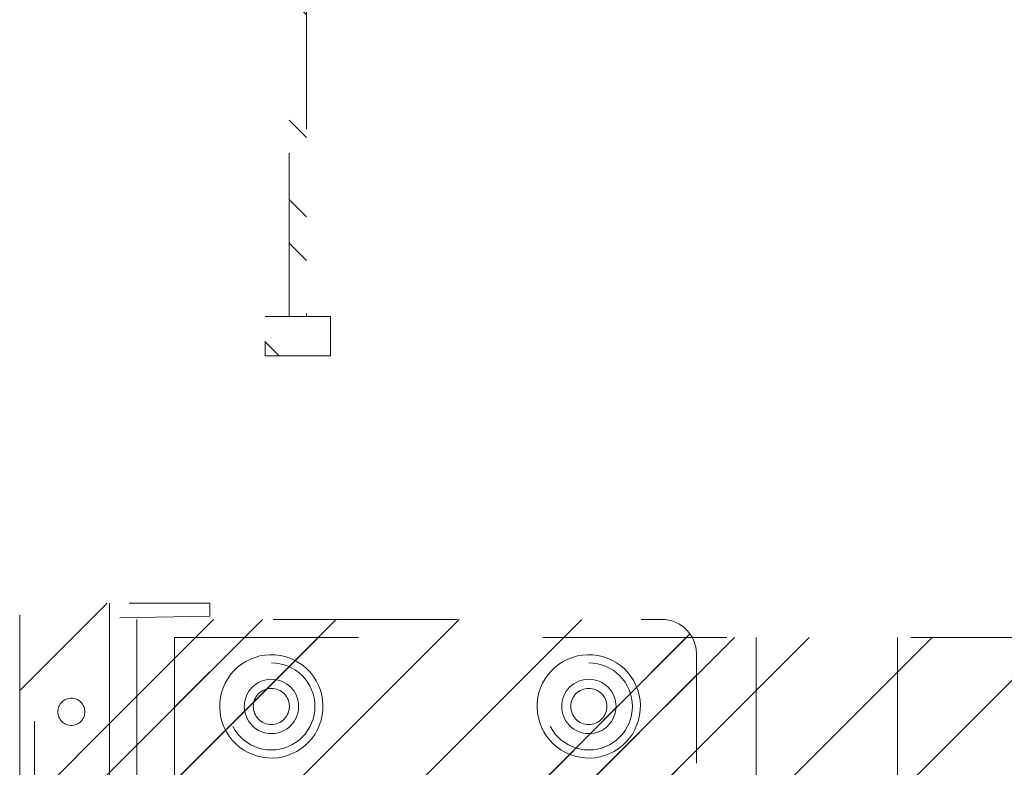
# Model space of a CAD drawing. Header units: inches. Extents: x -416 to -272, y -73 to 47.
# Tile 66 of 206: x -409.7 to -402.57, y 6.19 to 11.6. Entities that reach past the tile are written whole.
import ezdxf

# ---------------------------------------------------------------- set-up
doc = ezdxf.new("R2010")
doc.units = ezdxf.units.IN
doc.header["$LTSCALE"] = 32
doc.header["$MEASUREMENT"] = 0
doc.linetypes.add('Dash Style-1', pattern=[0.083328, 0.041656, -0.041672])
for name, color, linetype, lineweight in [('DashLineFill', 7, 'Dash Style-1', 13), ('Drawing', 7, 'Continuous', 18), ('None', 7, 'Continuous', 18), ('SolidLine', 7, 'Continuous', 15)]:
    doc.layers.add(name, color=color, linetype=linetype, lineweight=lineweight)
pattern_1 = [(45, (0, 0), (-1.61302, 1.93572), []), (45, (-1.0608, 1.0608), (-0.472346, 0.416761), [])]

# ---------------------------------------------------------------- blocks, each defined once
blk = doc.blocks.new('1BRPT9-Bracket (2D)')
at = {"layer": 'DashLineFill', "linetype": 'Continuous', "lineweight": 13}
h = blk.add_hatch(dxfattribs=at)
h.set_pattern_fill('Steel', color=253, style=0, pattern_type=2)
h.set_pattern_definition(pattern_1)
edge = h.paths.add_edge_path()
edge.add_line((-2.3221, -8.7402), (-2.3221, 8.7402))
edge.add_line((-2.3221, 8.7402), (1.6779, 8.7402))
edge.add_arc((1.6779, 8.4882), 0.252, 0, 90, ccw=False)
edge.add_line((1.9299, 8.4882), (1.9299, 7.4803))
edge.add_line((1.9299, 7.4803), (2.3236, 7.4611))
edge.add_line((2.3236, 7.4611), (2.3236, -7.4803))
edge.add_line((2.3236, -7.4803), (1.9299, -7.4803))
edge.add_line((1.9299, -7.4803), (1.9299, -8.4882))
edge.add_arc((1.6779, -8.4882), 0.252, -90, 0, ccw=False)
edge.add_line((1.6779, -8.7402), (-2.3221, -8.7402))
h = blk.add_hatch(dxfattribs=at)
h.set_pattern_fill('Steel', color=253, style=0, pattern_type=2)
h.set_pattern_definition(pattern_1)
h.paths.add_polyline_path([(-1.1488, 8.4252), (-1.118, 8.4237), (-1.0874, 8.4191), (-1.0574, 8.4116), (-1.0283, 8.4012), (-1.0004, 8.388), (-0.9739, 8.3721), (-0.949, 8.3537), (-0.9261, 8.3329), (-0.9054, 8.31), (-0.887, 8.2852), (-0.8711, 8.2587), (-0.8579, 8.2308), (-0.8474, 8.2017), (-0.8399, 8.1717), (-0.8354, 8.1411), (-0.8339, 8.1102), (-0.8354, 8.0794), (-0.8399, 8.0488), (-0.8474, 8.0188), (-0.8579, 7.9897), (-0.8711, 7.9618), (-0.887, 7.9353), (-0.9054, 7.9104), (-0.9261, 7.8875), (-0.949, 7.8668), (-0.9739, 7.8484), (-1.0004, 7.8325), (-1.0283, 7.8193), (-1.0574, 7.8088), (-1.0874, 7.8013), (-1.118, 7.7968), (-1.1488, 7.7953), (-1.1797, 7.7968), (-1.2103, 7.8013), (-1.2403, 7.8088), (-1.2694, 7.8193), (-1.2973, 7.8325), (-1.3238, 7.8484), (-1.3486, 7.8668), (-1.3716, 7.8875), (-1.3923, 7.9104), (-1.4107, 7.9353), (-1.4266, 7.9618), (-1.4398, 7.9897), (-1.4502, 8.0188), (-1.4577, 8.0488), (-1.4623, 8.0794), (-1.4638, 8.1102), (-1.4623, 8.1411), (-1.4577, 8.1717), (-1.4502, 8.2017), (-1.4398, 8.2308), (-1.4266, 8.2587), (-1.4107, 8.2852), (-1.3923, 8.31), (-1.3716, 8.3329), (-1.3486, 8.3537), (-1.3238, 8.3721), (-1.2973, 8.388), (-1.2694, 8.4012), (-1.2403, 8.4116), (-1.2103, 8.4191), (-1.1797, 8.4237)])
h = blk.add_hatch(dxfattribs=at)
h.set_pattern_fill('Steel', color=253, style=0, pattern_type=2)
h.set_pattern_definition(pattern_1)
h.paths.add_polyline_path([(1.1504, 8.4252), (1.1812, 8.4237), (1.2118, 8.4191), (1.2418, 8.4116), (1.2709, 8.4012), (1.2988, 8.388), (1.3254, 8.3721), (1.3502, 8.3537), (1.3731, 8.3329), (1.3938, 8.31), (1.4123, 8.2852), (1.4281, 8.2587), (1.4414, 8.2308), (1.4518, 8.2017), (1.4593, 8.1717), (1.4638, 8.1411), (1.4653, 8.1102), (1.4638, 8.0794), (1.4593, 8.0488), (1.4518, 8.0188), (1.4414, 7.9897), (1.4281, 7.9618), (1.4123, 7.9353), (1.3938, 7.9104), (1.3731, 7.8875), (1.3502, 7.8668), (1.3254, 7.8484), (1.2988, 7.8325), (1.2709, 7.8193), (1.2418, 7.8088), (1.2118, 7.8013), (1.1812, 7.7968), (1.1504, 7.7953), (1.1195, 7.7968), (1.0889, 7.8013), (1.0589, 7.8088), (1.0298, 7.8193), (1.0019, 7.8325), (0.9754, 7.8484), (0.9506, 7.8668), (0.9277, 7.8875), (0.9069, 7.9104), (0.8885, 7.9353), (0.8726, 7.9618), (0.8594, 7.9897), (0.849, 8.0188), (0.8415, 8.0488), (0.8369, 8.0794), (0.8354, 8.1102), (0.8369, 8.1411), (0.8415, 8.1717), (0.849, 8.2017), (0.8594, 8.2308), (0.8726, 8.2587), (0.8885, 8.2852), (0.9069, 8.31), (0.9277, 8.3329), (0.9506, 8.3537), (0.9754, 8.3721), (1.0019, 8.388), (1.0298, 8.4012), (1.0589, 8.4116), (1.0889, 8.4191), (1.1195, 8.4237)])
h = blk.add_hatch(dxfattribs=at)
h.set_pattern_fill('Steel', color=253, style=0, pattern_type=2)
h.set_pattern_definition(pattern_1)
h.paths.add_polyline_path([(-1.1488, 8.3071), (-1.1295, 8.3061), (-1.1104, 8.3033), (-1.0917, 8.2986), (-1.0735, 8.2921), (-1.056, 8.2838), (-1.0395, 8.2739), (-1.024, 8.2624), (-1.0096, 8.2494), (-0.9967, 8.2351), (-0.9852, 8.2196), (-0.9752, 8.203), (-0.967, 8.1856), (-0.9605, 8.1674), (-0.9558, 8.1486), (-0.9529, 8.1295), (-0.952, 8.1102), (-0.9529, 8.0909), (-0.9558, 8.0718), (-0.9605, 8.0531), (-0.967, 8.0349), (-0.9752, 8.0174), (-0.9852, 8.0009), (-0.9967, 7.9854), (-1.0096, 7.971), (-1.024, 7.9581), (-1.0395, 7.9466), (-1.056, 7.9366), (-1.0735, 7.9284), (-1.0917, 7.9219), (-1.1104, 7.9172), (-1.1295, 7.9143), (-1.1488, 7.9134), (-1.1681, 7.9143), (-1.1872, 7.9172), (-1.206, 7.9219), (-1.2242, 7.9284), (-1.2416, 7.9366), (-1.2582, 7.9466), (-1.2737, 7.9581), (-1.288, 7.971), (-1.301, 7.9854), (-1.3125, 8.0009), (-1.3224, 8.0174), (-1.3307, 8.0349), (-1.3372, 8.0531), (-1.3419, 8.0718), (-1.3447, 8.0909), (-1.3457, 8.1102), (-1.3447, 8.1295), (-1.3419, 8.1486), (-1.3372, 8.1674), (-1.3307, 8.1856), (-1.3224, 8.203), (-1.3125, 8.2196), (-1.301, 8.2351), (-1.288, 8.2494), (-1.2737, 8.2624), (-1.2582, 8.2739), (-1.2416, 8.2838), (-1.2242, 8.2921), (-1.206, 8.2986), (-1.1872, 8.3033), (-1.1681, 8.3061)])
h = blk.add_hatch(dxfattribs=at)
h.set_pattern_fill('Steel', color=253, style=0, pattern_type=2)
h.set_pattern_definition(pattern_1)
h.paths.add_polyline_path([(1.1504, 8.3071), (1.1697, 8.3061), (1.1888, 8.3033), (1.2075, 8.2986), (1.2257, 8.2921), (1.2432, 8.2838), (1.2597, 8.2739), (1.2753, 8.2624), (1.2896, 8.2494), (1.3025, 8.2351), (1.314, 8.2196), (1.324, 8.203), (1.3322, 8.1856), (1.3387, 8.1674), (1.3434, 8.1486), (1.3463, 8.1295), (1.3472, 8.1102), (1.3463, 8.0909), (1.3434, 8.0718), (1.3387, 8.0531), (1.3322, 8.0349), (1.324, 8.0174), (1.314, 8.0009), (1.3025, 7.9854), (1.2896, 7.971), (1.2753, 7.9581), (1.2597, 7.9466), (1.2432, 7.9366), (1.2257, 7.9284), (1.2075, 7.9219), (1.1888, 7.9172), (1.1697, 7.9143), (1.1504, 7.9134), (1.1311, 7.9143), (1.112, 7.9172), (1.0932, 7.9219), (1.075, 7.9284), (1.0576, 7.9366), (1.041, 7.9466), (1.0255, 7.9581), (1.0112, 7.971), (0.9982, 7.9854), (0.9867, 8.0009), (0.9768, 8.0174), (0.9685, 8.0349), (0.962, 8.0531), (0.9573, 8.0718), (0.9545, 8.0909), (0.9535, 8.1102), (0.9545, 8.1295), (0.9573, 8.1486), (0.962, 8.1674), (0.9685, 8.1856), (0.9768, 8.203), (0.9867, 8.2196), (0.9982, 8.2351), (1.0112, 8.2494), (1.0255, 8.2624), (1.041, 8.2739), (1.0576, 8.2838), (1.075, 8.2921), (1.0932, 8.2986), (1.112, 8.3033), (1.1311, 8.3061)])
at = {"layer": 'DashLineFill'}
blk.add_line((-2.1252, 8.7402), (-2.1252, -8.7402), dxfattribs=at)
at = {"layer": 'DashLineFill', "flags": 128}
blk.add_lwpolyline([(-2.3221, -8.7402), (-2.3221, 8.7402), (1.6779, 8.7402, -0.414214), (1.9299, 8.4882), (1.9299, 7.4803), (2.3236, 7.4611), (2.3236, -7.4803), (1.9299, -7.4803), (1.9299, -8.4882, -0.414214), (1.6779, -8.7402)], format="xyb", close=True, dxfattribs=at)
for points in [[(-1.1488, 8.4252), (-1.118, 8.4237), (-1.0874, 8.4191), (-1.0574, 8.4116), (-1.0283, 8.4012), (-1.0004, 8.388), (-0.9739, 8.3721), (-0.949, 8.3537), (-0.9261, 8.3329), (-0.9054, 8.31), (-0.887, 8.2852), (-0.8711, 8.2587), (-0.8579, 8.2308), (-0.8474, 8.2017), (-0.8399, 8.1717), (-0.8354, 8.1411), (-0.8339, 8.1102), (-0.8354, 8.0794), (-0.8399, 8.0488), (-0.8474, 8.0188), (-0.8579, 7.9897), (-0.8711, 7.9618), (-0.887, 7.9353), (-0.9054, 7.9104), (-0.9261, 7.8875), (-0.949, 7.8668), (-0.9739, 7.8484), (-1.0004, 7.8325), (-1.0283, 7.8193), (-1.0574, 7.8088), (-1.0874, 7.8013), (-1.118, 7.7968), (-1.1488, 7.7953), (-1.1797, 7.7968), (-1.2103, 7.8013), (-1.2403, 7.8088), (-1.2694, 7.8193), (-1.2973, 7.8325), (-1.3238, 7.8484), (-1.3486, 7.8668), (-1.3716, 7.8875), (-1.3923, 7.9104), (-1.4107, 7.9353), (-1.4266, 7.9618), (-1.4398, 7.9897), (-1.4502, 8.0188), (-1.4577, 8.0488), (-1.4623, 8.0794), (-1.4638, 8.1102), (-1.4623, 8.1411), (-1.4577, 8.1717), (-1.4502, 8.2017), (-1.4398, 8.2308), (-1.4266, 8.2587), (-1.4107, 8.2852), (-1.3923, 8.31), (-1.3716, 8.3329), (-1.3486, 8.3537), (-1.3238, 8.3721), (-1.2973, 8.388), (-1.2694, 8.4012), (-1.2403, 8.4116), (-1.2103, 8.4191), (-1.1797, 8.4237)], [(1.1504, 8.4252), (1.1812, 8.4237), (1.2118, 8.4191), (1.2418, 8.4116), (1.2709, 8.4012), (1.2988, 8.388), (1.3254, 8.3721), (1.3502, 8.3537), (1.3731, 8.3329), (1.3938, 8.31), (1.4123, 8.2852), (1.4281, 8.2587), (1.4414, 8.2308), (1.4518, 8.2017), (1.4593, 8.1717), (1.4638, 8.1411), (1.4653, 8.1102), (1.4638, 8.0794), (1.4593, 8.0488), (1.4518, 8.0188), (1.4414, 7.9897), (1.4281, 7.9618), (1.4123, 7.9353), (1.3938, 7.9104), (1.3731, 7.8875), (1.3502, 7.8668), (1.3254, 7.8484), (1.2988, 7.8325), (1.2709, 7.8193), (1.2418, 7.8088), (1.2118, 7.8013), (1.1812, 7.7968), (1.1504, 7.7953), (1.1195, 7.7968), (1.0889, 7.8013), (1.0589, 7.8088), (1.0298, 7.8193), (1.0019, 7.8325), (0.9754, 7.8484), (0.9506, 7.8668), (0.9277, 7.8875), (0.9069, 7.9104), (0.8885, 7.9353), (0.8726, 7.9618), (0.8594, 7.9897), (0.849, 8.0188), (0.8415, 8.0488), (0.8369, 8.0794), (0.8354, 8.1102), (0.8369, 8.1411), (0.8415, 8.1717), (0.849, 8.2017), (0.8594, 8.2308), (0.8726, 8.2587), (0.8885, 8.2852), (0.9069, 8.31), (0.9277, 8.3329), (0.9506, 8.3537), (0.9754, 8.3721), (1.0019, 8.388), (1.0298, 8.4012), (1.0589, 8.4116), (1.0889, 8.4191), (1.1195, 8.4237)], [(-1.1488, 8.3071), (-1.1295, 8.3061), (-1.1104, 8.3033), (-1.0917, 8.2986), (-1.0735, 8.2921), (-1.056, 8.2838), (-1.0395, 8.2739), (-1.024, 8.2624), (-1.0096, 8.2494), (-0.9967, 8.2351), (-0.9852, 8.2196), (-0.9752, 8.203), (-0.967, 8.1856), (-0.9605, 8.1674), (-0.9558, 8.1486), (-0.9529, 8.1295), (-0.952, 8.1102), (-0.9529, 8.0909), (-0.9558, 8.0718), (-0.9605, 8.0531), (-0.967, 8.0349), (-0.9752, 8.0174), (-0.9852, 8.0009), (-0.9967, 7.9854), (-1.0096, 7.971), (-1.024, 7.9581), (-1.0395, 7.9466), (-1.056, 7.9366), (-1.0735, 7.9284), (-1.0917, 7.9219), (-1.1104, 7.9172), (-1.1295, 7.9143), (-1.1488, 7.9134), (-1.1681, 7.9143), (-1.1872, 7.9172), (-1.206, 7.9219), (-1.2242, 7.9284), (-1.2416, 7.9366), (-1.2582, 7.9466), (-1.2737, 7.9581), (-1.288, 7.971), (-1.301, 7.9854), (-1.3125, 8.0009), (-1.3224, 8.0174), (-1.3307, 8.0349), (-1.3372, 8.0531), (-1.3419, 8.0718), (-1.3447, 8.0909), (-1.3457, 8.1102), (-1.3447, 8.1295), (-1.3419, 8.1486), (-1.3372, 8.1674), (-1.3307, 8.1856), (-1.3224, 8.203), (-1.3125, 8.2196), (-1.301, 8.2351), (-1.288, 8.2494), (-1.2737, 8.2624), (-1.2582, 8.2739), (-1.2416, 8.2838), (-1.2242, 8.2921), (-1.206, 8.2986), (-1.1872, 8.3033), (-1.1681, 8.3061)], [(1.1504, 8.3071), (1.1697, 8.3061), (1.1888, 8.3033), (1.2075, 8.2986), (1.2257, 8.2921), (1.2432, 8.2838), (1.2597, 8.2739), (1.2753, 8.2624), (1.2896, 8.2494), (1.3025, 8.2351), (1.314, 8.2196), (1.324, 8.203), (1.3322, 8.1856), (1.3387, 8.1674), (1.3434, 8.1486), (1.3463, 8.1295), (1.3472, 8.1102), (1.3463, 8.0909), (1.3434, 8.0718), (1.3387, 8.0531), (1.3322, 8.0349), (1.324, 8.0174), (1.314, 8.0009), (1.3025, 7.9854), (1.2896, 7.971), (1.2753, 7.9581), (1.2597, 7.9466), (1.2432, 7.9366), (1.2257, 7.9284), (1.2075, 7.9219), (1.1888, 7.9172), (1.1697, 7.9143), (1.1504, 7.9134), (1.1311, 7.9143), (1.112, 7.9172), (1.0932, 7.9219), (1.075, 7.9284), (1.0576, 7.9366), (1.041, 7.9466), (1.0255, 7.9581), (1.0112, 7.971), (0.9982, 7.9854), (0.9867, 8.0009), (0.9768, 8.0174), (0.9685, 8.0349), (0.962, 8.0531), (0.9573, 8.0718), (0.9545, 8.0909), (0.9535, 8.1102), (0.9545, 8.1295), (0.9573, 8.1486), (0.962, 8.1674), (0.9685, 8.1856), (0.9768, 8.203), (0.9867, 8.2196), (0.9982, 8.2351), (1.0112, 8.2494), (1.0255, 8.2624), (1.041, 8.2739), (1.0576, 8.2838), (1.075, 8.2921), (1.0932, 8.2986), (1.112, 8.3033), (1.1311, 8.3061)]]:
    blk.add_lwpolyline(points, close=True, dxfattribs=at)
blk = doc.blocks.new('1BRPT8_Cover (2D)')
at = {"layer": 'DashLineFill', "linetype": 'Continuous', "lineweight": 13}
h = blk.add_hatch(dxfattribs=at)
h.set_pattern_fill('Steel', color=253, style=0, pattern_type=2)
h.set_pattern_definition(pattern_1)
h.paths.add_polyline_path([(-1.5945, -8.7638), (-2.3228, -8.7638), (-2.3228, -8.7511), (-2.8261, -8.7423), (-2.8664, -8.7028), (-2.8664, -6.673), (-2.8472, -6.6533), (-2.3228, -6.6441), (-2.3228, -6.5842), (-2.8472, -6.5751), (-2.8664, -6.5554), (-2.8664, -4.4682), (-2.8472, -4.4486), (-2.3228, -4.4394), (-2.3228, -4.3795), (-2.8472, -4.3703), (-2.8664, -4.3507), (-2.8664, -2.2635), (-2.8472, -2.2438), (-2.3228, -2.2347), (-2.3228, -2.1748), (-2.8472, -2.1656), (-2.8664, -2.1459), (-2.8664, -0.0588), (-2.8472, -0.0391), (-2.3228, -0.03), (-2.3228, 0.03), (-2.8472, 0.0391), (-2.8664, 0.0588), (-2.8664, 2.1459), (-2.8472, 2.1656), (-2.3228, 2.1748), (-2.3228, 2.2347), (-2.8472, 2.2438), (-2.8664, 2.2635), (-2.8664, 4.3507), (-2.8472, 4.3703), (-2.3228, 4.3795), (-2.3228, 4.4394), (-2.8472, 4.4486), (-2.8664, 4.4682), (-2.8655, 6.5554), (-2.8472, 6.5751), (-2.3228, 6.5842), (-2.3228, 6.6441), (-2.8472, 6.6533), (-2.8664, 6.673), (-2.8664, 8.7028), (-2.8261, 8.7423), (-1.5945, 8.7638), (-1.5945, 8.8583), (-2.9724, 8.8583), (-2.9724, -8.8583), (-1.5945, -8.8583)])
h = blk.add_hatch(dxfattribs=at)
h.set_pattern_fill('Steel', color=253, style=0, pattern_type=2)
h.set_pattern_definition(pattern_1)
h.paths.add_polyline_path([(-2.3228, 8.8583), (-2.3228, -8.8583), (-2.9724, -8.8583), (-2.9724, 8.8583)])
at = {"layer": 'DashLineFill', "flags": 128}
for points in [[(-1.5945, -8.7638), (-2.3228, -8.7638), (-2.3228, -8.7511), (-2.8261, -8.7423), (-2.8664, -8.7028), (-2.8664, -6.673), (-2.8472, -6.6533), (-2.3228, -6.6441), (-2.3228, -6.5842), (-2.8472, -6.5751), (-2.8664, -6.5554), (-2.8664, -4.4682), (-2.8472, -4.4486), (-2.3228, -4.4394), (-2.3228, -4.3795), (-2.8472, -4.3703), (-2.8664, -4.3507), (-2.8664, -2.2635), (-2.8472, -2.2438), (-2.3228, -2.2347), (-2.3228, -2.1748), (-2.8472, -2.1656), (-2.8664, -2.1459), (-2.8664, -0.0588), (-2.8472, -0.0391), (-2.3228, -0.03), (-2.3228, 0.03), (-2.8472, 0.0391), (-2.8664, 0.0588), (-2.8664, 2.1459), (-2.8472, 2.1656), (-2.3228, 2.1748), (-2.3228, 2.2347), (-2.8472, 2.2438), (-2.8664, 2.2635), (-2.8664, 4.3507), (-2.8472, 4.3703), (-2.3228, 4.3795), (-2.3228, 4.4394), (-2.8472, 4.4486), (-2.8664, 4.4682), (-2.8655, 6.5554), (-2.8472, 6.5751), (-2.3228, 6.5842), (-2.3228, 6.6441), (-2.8472, 6.6533), (-2.8664, 6.673), (-2.8664, 8.7028), (-2.8261, 8.7423), (-1.5945, 8.7638), (-1.5945, 8.8583), (-2.9724, 8.8583), (-2.9724, -8.8583), (-1.5945, -8.8583)], [(-2.3228, 8.8583), (-2.3228, -8.8583), (-2.9724, -8.8583), (-2.9724, 8.8583)]]:
    blk.add_lwpolyline(points, close=True, dxfattribs=at)
at = {"layer": 'SolidLine', "flags": 128}
blk.add_lwpolyline([(-2.5, 8.0709), (-2.5005, 8.0612), (-2.5019, 8.0517), (-2.5042, 8.0423), (-2.5075, 8.0332), (-2.5116, 8.0245), (-2.5166, 8.0162), (-2.5223, 8.0084), (-2.5288, 8.0013), (-2.536, 7.9948), (-2.5437, 7.989), (-2.552, 7.9841), (-2.5608, 7.9799), (-2.5699, 7.9767), (-2.5792, 7.9743), (-2.5888, 7.9729), (-2.5984, 7.9724), (-2.6081, 7.9729), (-2.6176, 7.9743), (-2.627, 7.9767), (-2.6361, 7.9799), (-2.6448, 7.9841), (-2.6531, 7.989), (-2.6609, 7.9948), (-2.668, 8.0013), (-2.6745, 8.0084), (-2.6803, 8.0162), (-2.6852, 8.0245), (-2.6894, 8.0332), (-2.6926, 8.0423), (-2.695, 8.0517), (-2.6964, 8.0612), (-2.6969, 8.0709), (-2.6964, 8.0805), (-2.695, 8.0901), (-2.6926, 8.0994), (-2.6894, 8.1085), (-2.6852, 8.1173), (-2.6803, 8.1255), (-2.6745, 8.1333), (-2.668, 8.1405), (-2.6609, 8.1469), (-2.6531, 8.1527), (-2.6448, 8.1577), (-2.6361, 8.1618), (-2.627, 8.1651), (-2.6176, 8.1674), (-2.6081, 8.1688), (-2.5984, 8.1693), (-2.5888, 8.1688), (-2.5792, 8.1674), (-2.5699, 8.1651), (-2.5608, 8.1618), (-2.552, 8.1577), (-2.5437, 8.1527), (-2.536, 8.1469), (-2.5288, 8.1405), (-2.5223, 8.1333), (-2.5166, 8.1255), (-2.5116, 8.1173), (-2.5075, 8.1085), (-2.5042, 8.0994), (-2.5019, 8.0901), (-2.5005, 8.0805)], close=True, dxfattribs=at)
blk = doc.blocks.new('1BRPT5-RightBeam (2D)')
at = {"layer": 'DashLineFill', "linetype": 'Continuous', "lineweight": 13}
h = blk.add_hatch(dxfattribs=at)
h.set_pattern_fill('Steel', color=253, style=0, pattern_type=2)
h.set_pattern_definition(pattern_1)
h.paths.add_polyline_path([(-1.8504, 0.5), (20.4724, 0.5), (20.4724, -0.5), (-1.8504, -0.5)])
at = {"layer": 'DashLineFill'}
for p, q in [((2.3622, 0.5), (2.3622, -0.5)), ((3.3858, 0.5), (3.3858, -0.5))]:
    blk.add_line(p, q, dxfattribs=at)
at = {"layer": 'DashLineFill', "flags": 128}
blk.add_lwpolyline([(-1.8504, 0.5), (20.4724, 0.5), (20.4724, -0.5), (-1.8504, -0.5)], close=True, dxfattribs=at)
at = {"layer": 'SolidLine', "flags": 128}
for points in [[(-1.1768, -0.373), (-1.2132, -0.3686), (-1.2491, -0.3606), (-1.2839, -0.3491), (-1.3175, -0.3342), (-1.3494, -0.3162), (-1.3795, -0.2951), (-1.4073, -0.2711), (-1.4326, -0.2445), (-1.4552, -0.2156), (-1.4749, -0.1846), (-1.4914, -0.1519), (-1.5047, -0.1176), (-1.5145, -0.0823), (-1.5208, -0.0461), (-1.5235, -0.0095), (-1.5227, 0.0272), (-1.5182, 0.0636), (-1.5102, 0.0995), (-1.4987, 0.1343), (-1.4838, 0.1679), (-1.4658, 0.1998), (-1.4447, 0.2299), (-1.4207, 0.2577), (-1.3942, 0.283), (-1.3652, 0.3056), (-1.3342, 0.3253), (-1.3015, 0.3418), (-1.2672, 0.3551), (-1.2319, 0.3649), (-1.1957, 0.3712), (-1.1591, 0.3739), (-1.1224, 0.373), (-1.086, 0.3686), (-1.0502, 0.3606), (-1.0153, 0.3491), (-0.9817, 0.3342), (-0.9498, 0.3162), (-0.9197, 0.2951), (-0.8919, 0.2711), (-0.8666, 0.2446), (-0.844, 0.2156), (-0.8243, 0.1846), (-0.8078, 0.1519), (-0.7945, 0.1176), (-0.7847, 0.0823), (-0.7784, 0.0461), (-0.7757, 0.0095), (-0.7766, -0.0272), (-0.781, -0.0636), (-0.789, -0.0995), (-0.8005, -0.1343), (-0.8154, -0.1679), (-0.8334, -0.1998), (-0.8545, -0.2299), (-0.8785, -0.2577), (-0.9051, -0.283), (-0.934, -0.3056), (-0.965, -0.3253), (-0.9977, -0.3418), (-1.032, -0.3551), (-1.0673, -0.3649), (-1.1035, -0.3712), (-1.1401, -0.3739)], [(1.1224, -0.373), (1.086, -0.3686), (1.0502, -0.3606), (1.0153, -0.3491), (0.9817, -0.3342), (0.9498, -0.3162), (0.9197, -0.2951), (0.8919, -0.2711), (0.8666, -0.2445), (0.844, -0.2156), (0.8243, -0.1846), (0.8078, -0.1519), (0.7945, -0.1176), (0.7847, -0.0823), (0.7784, -0.0461), (0.7757, -0.0095), (0.7766, 0.0272), (0.781, 0.0636), (0.789, 0.0995), (0.8005, 0.1343), (0.8154, 0.1679), (0.8334, 0.1998), (0.8545, 0.2299), (0.8785, 0.2577), (0.9051, 0.283), (0.934, 0.3056), (0.965, 0.3253), (0.9977, 0.3418), (1.032, 0.3551), (1.0673, 0.3649), (1.1035, 0.3712), (1.1401, 0.3739), (1.1768, 0.373), (1.2132, 0.3686), (1.2491, 0.3606), (1.2839, 0.3491), (1.3175, 0.3342), (1.3494, 0.3162), (1.3795, 0.2951), (1.4073, 0.2711), (1.4326, 0.2446), (1.4552, 0.2156), (1.4749, 0.1846), (1.4914, 0.1519), (1.5047, 0.1176), (1.5145, 0.0823), (1.5208, 0.0461), (1.5235, 0.0095), (1.5227, -0.0272), (1.5182, -0.0636), (1.5102, -0.0995), (1.4987, -0.1343), (1.4838, -0.1679), (1.4658, -0.1998), (1.4447, -0.2299), (1.4207, -0.2577), (1.3942, -0.283), (1.3652, -0.3056), (1.3342, -0.3253), (1.3015, -0.3418), (1.2672, -0.3551), (1.2319, -0.3649), (1.1957, -0.3712), (1.1591, -0.3739)], [(-1.1496, -0.1308), (-1.1624, -0.1302), (-1.1751, -0.1283), (-1.1876, -0.1252), (-1.1997, -0.1209), (-1.2113, -0.1154), (-1.2223, -0.1088), (-1.2326, -0.1011), (-1.2421, -0.0925), (-1.2508, -0.083), (-1.2584, -0.0727), (-1.265, -0.0617), (-1.2705, -0.0501), (-1.2748, -0.038), (-1.2779, -0.0255), (-1.2798, -0.0128), (-1.2805, 0), (-1.2798, 0.0128), (-1.2779, 0.0255), (-1.2748, 0.038), (-1.2705, 0.0501), (-1.265, 0.0617), (-1.2584, 0.0727), (-1.2508, 0.083), (-1.2421, 0.0925), (-1.2326, 0.1011), (-1.2223, 0.1088), (-1.2113, 0.1154), (-1.1997, 0.1209), (-1.1876, 0.1252), (-1.1751, 0.1283), (-1.1624, 0.1302), (-1.1496, 0.1308), (-1.1368, 0.1302), (-1.1241, 0.1283), (-1.1116, 0.1252), (-1.0995, 0.1209), (-1.0879, 0.1154), (-1.0769, 0.1088), (-1.0666, 0.1011), (-1.0571, 0.0925), (-1.0485, 0.083), (-1.0408, 0.0727), (-1.0342, 0.0617), (-1.0287, 0.0501), (-1.0244, 0.038), (-1.0213, 0.0255), (-1.0194, 0.0128), (-1.0188, 0), (-1.0194, -0.0128), (-1.0213, -0.0255), (-1.0244, -0.038), (-1.0287, -0.0501), (-1.0342, -0.0617), (-1.0408, -0.0727), (-1.0485, -0.083), (-1.0571, -0.0925), (-1.0666, -0.1011), (-1.0769, -0.1088), (-1.0879, -0.1154), (-1.0995, -0.1209), (-1.1116, -0.1252), (-1.1241, -0.1283), (-1.1368, -0.1302)], [(1.2805, 0), (1.2798, -0.0128), (1.2779, -0.0255), (1.2748, -0.038), (1.2705, -0.0501), (1.265, -0.0617), (1.2584, -0.0727), (1.2508, -0.083), (1.2421, -0.0925), (1.2326, -0.1011), (1.2223, -0.1088), (1.2113, -0.1154), (1.1997, -0.1209), (1.1876, -0.1252), (1.1751, -0.1283), (1.1624, -0.1302), (1.1496, -0.1308), (1.1368, -0.1302), (1.1241, -0.1283), (1.1116, -0.1252), (1.0995, -0.1209), (1.0879, -0.1154), (1.0769, -0.1088), (1.0666, -0.1011), (1.0571, -0.0925), (1.0485, -0.083), (1.0408, -0.0727), (1.0342, -0.0617), (1.0287, -0.0501), (1.0244, -0.038), (1.0213, -0.0255), (1.0194, -0.0128), (1.0188, 0), (1.0194, 0.0128), (1.0213, 0.0255), (1.0244, 0.038), (1.0287, 0.0501), (1.0342, 0.0617), (1.0408, 0.0727), (1.0485, 0.083), (1.0571, 0.0925), (1.0666, 0.1011), (1.0769, 0.1088), (1.0879, 0.1154), (1.0995, 0.1209), (1.1116, 0.1252), (1.1241, 0.1283), (1.1368, 0.1302), (1.1496, 0.1308), (1.1624, 0.1302), (1.1751, 0.1283), (1.1876, 0.1252), (1.1997, 0.1209), (1.2113, 0.1154), (1.2223, 0.1088), (1.2326, 0.1011), (1.2421, 0.0925), (1.2508, 0.083), (1.2584, 0.0727), (1.265, 0.0617), (1.2705, 0.0501), (1.2748, 0.038), (1.2779, 0.0255), (1.2798, 0.0128)]]:
    blk.add_lwpolyline(points, close=True, dxfattribs=at)
blk = doc.blocks.new('Group-98')
at = {"layer": 'None', "color": 7, "rotation": 180}
for name, p in [('1BRPT8_Cover (2D)', (62.9921, -12.0079)), ('1BRPT9-Bracket (2D)', (62.9921, -12.0079)), ('1BRPT5-RightBeam (2D)', (62.9921, -20.1181))]:
    blk.add_blockref(name, p, dxfattribs=at)
blk = doc.blocks.new('TiMotion_Handset (2D)')
at = {"layer": 'DashLineFill', "linetype": 'Continuous', "lineweight": 13}
h = blk.add_hatch(dxfattribs=at)
h.set_pattern_fill('Steel', color=253, style=0, pattern_type=2)
h.set_pattern_definition(pattern_1)
h.paths.add_polyline_path([(-7.06, 1.1934), (-7.06, 0.721), (-7.3435, 0.721), (-7.3435, 1.1934)])
h = blk.add_hatch(dxfattribs=at)
h.set_pattern_fill('Steel', color=253, style=0, pattern_type=2)
h.set_pattern_definition(pattern_1)
h.paths.add_polyline_path([(-1.8298, 1.0202), (-1.8298, 0.8942), (-7.06, 0.8942), (-7.06, 1.0202)])
at = {"layer": 'DashLineFill', "flags": 128}
for points in [[(-7.06, 1.1934), (-7.06, 0.721), (-7.3435, 0.721), (-7.3435, 1.1934)], [(-1.8298, 1.0202), (-1.8298, 0.8942), (-7.06, 0.8942), (-7.06, 1.0202)]]:
    blk.add_lwpolyline(points, close=True, dxfattribs=at)
blk = doc.blocks.new('Group-99')
at = {"layer": 'None'}
blk.add_blockref('Group-98', (0, 0), dxfattribs=at)
at = {"layer": 'None', "color": 7, "rotation": 270}
blk.add_blockref('TiMotion_Handset (2D)', (62.9921, -30), dxfattribs=at)
blk = doc.blocks.new('SL Credenza Desk (2D)-2')
at = {"layer": 'None'}
blk.add_blockref('Group-99', (0, 0), dxfattribs=at)
at = {"layer": 'Drawing', "color": 0, "flags": 1}
for tag in ['Tag', 'Catalog', 'Option1', 'Option2', 'Option3', 'Option4', 'Option5', 'Option6', 'Option7', 'Option8', 'Option9', 'Option10', 'Option11', 'Option12', 'Custom', 'FinishGroup', 'Discount', 'Item2', 'Item3', 'Item6', 'Item9', 'Item10', 'Item12', 'Item13', 'Item16', 'Item19', 'Item20', 'Item21', 'Item22', 'Item23', 'Item24', 'Item25', 'Item8', 'Item18', 'Item1', 'Item4', 'Item5', 'Item7', 'Item11', 'Item14', 'Item15', 'Item17']:
    blk.add_attdef(tag, (-56.2887, 1.4853), '', height=0.00709, dxfattribs=at)
blk = doc.blocks.new('Group-100')
at = {"layer": 'Drawing', "rotation": 180}
blk.add_blockref('SL Credenza Desk (2D)-2', (15.7192, 1.4853), dxfattribs=at)
at = {"layer": 'Drawing', "color": 0, "flags": 1}
for tag in ['Tag', 'Catalog', 'Option1', 'Option2', 'Option3', 'Option4', 'Option5', 'Option6', 'Option7', 'Option8', 'Option9', 'Option10', 'Option11', 'Option12', 'Custom', 'FinishGroup', 'Discount', 'Item2', 'Item3', 'Item6', 'Item9', 'Item10', 'Item12', 'Item13', 'Item16', 'Item19', 'Item20', 'Item21', 'Item22', 'Item23', 'Item24', 'Item25', 'Item8', 'Item18', 'Item1', 'Item4', 'Item5', 'Item7', 'Item11', 'Item14', 'Item15', 'Item17']:
    blk.add_attdef(tag, (-56.2887, 1.4853), '', height=0.00709, dxfattribs=at)

msp = doc.modelspace()

# ---------------------------------------------------------------- block references
at = {"layer": 'Drawing', "color": 7}
msp.add_blockref('Group-100', (-359.4593, -14.9775), dxfattribs=at)

doc.saveas('drawing.dxf')
